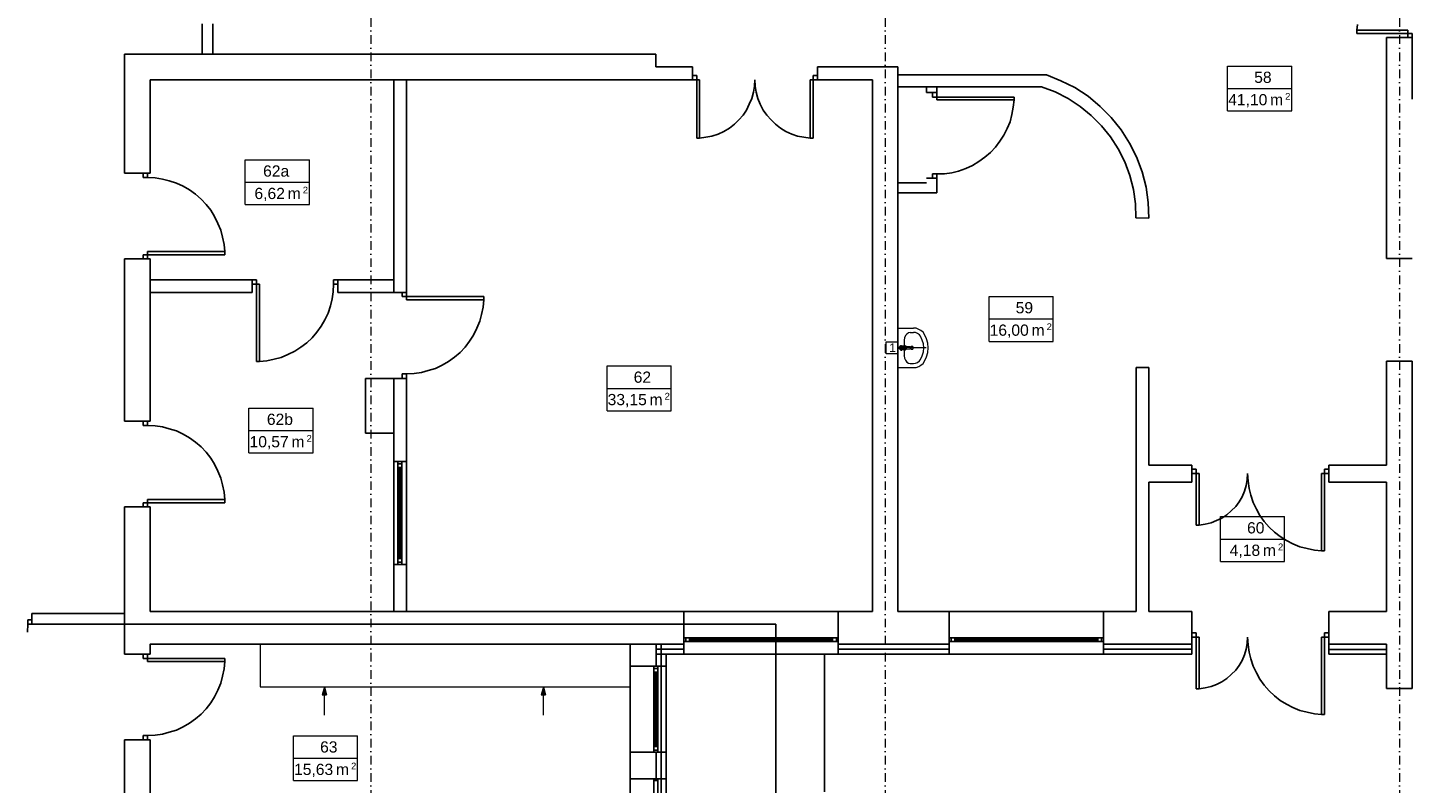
# Model space of a CAD drawing. Header units: millimetres. Extents: x -25785 to 64215, y 1802 to 45092.
# Tile 16 of 53: x 10986 to 27147, y 18926 to 27737. Entities that reach past the tile are written whole.
import ezdxf
from ezdxf.enums import TextEntityAlignment as Align

# ---------------------------------------------------------------- set-up
doc = ezdxf.new("R2010")
doc.units = ezdxf.units.MM
doc.header["$MEASUREMENT"] = 0
doc.linetypes.add('DASHDOTX2', pattern=[2, 1, -0.5, 0, -0.5])
for name, color, linetype, lineweight in [('2D - Rysunki i Obrazki_Nr_pióra__4', 84, 'Continuous', 13), ('GA Opis pomieszczeń', 7, 'Continuous', 15), ('Osie', 6, 'DASHDOTX2', 15), ('went grawita', 150, 'Continuous', 13)]:
    doc.layers.add(name, color=color, linetype=linetype, lineweight=lineweight)
for name, color, linetype in [('Cienka', 8, 'Continuous'), ('Stolarka', 4, 'Continuous'), ('Zabudowy', 8, 'Continuous'), ('Ściany', 2, 'Continuous')]:
    doc.layers.add(name, color=color, linetype=linetype)
doc.styles.add('ARIAL', font='arial.ttf')
doc.styles.add('GENERATED_STYLE_1', font='arial.ttf')
doc.linetypes.add('BATTING', pattern='A,0.0001,-0.1,[134,ltypeshp.shx,S=0.1,R=0,X=-0.1,Y=0],-0.2,[134,ltypeshp.shx,S=0.1,R=180,X=0.1,Y=0],-0.1', length=0.4001)
doc.dimstyles.get("Standard").update_dxf_attribs({"dimtxt": 0.18, "dimasz": 0.18, "dimexe": 0.18, "dimexo": 0.0625, "dimgap": 0.09, "dimtad": 0, "dimtih": 1, "dimtoh": 1, "dimdec": 4, "dimzin": 0, "dimdsep": 46, "dimtxsty": 'Standard', "dimcen": 0.09, "dimadec": 0, "dimazin": 0, "dimtfac": 1, "dimtdec": 4, "dimtofl": 0, "dimtmove": 0, "dimatfit": 3, "dimfxl": 1, "dimtolj": 1, "dimtzin": 0, "dimarcsym": 0})

# ---------------------------------------------------------------- blocks, each defined once
blk = doc.blocks.new('opis_pom')
for p, q in [((-57.5, 20), (-0.2, 20)), ((-57.5, -20), (-57.5, 20)), ((-57.5, -20), (-0.2, -20))]:
    blk.add_line(p, q)
at = {"ltscale": 10}
for p, q in [((-0.2, -20), (-0.2, 20)), ((-57.5, 0), (-0.2, 0))]:
    blk.add_line(p, q, dxfattribs=at)
at = {"ltscale": 20, "style": 'ARIAL'}
for s, height, p in [('m', 10, (-7.9, -5)), ('2', 6, (-1.4, -4))]:
    blk.add_text(s, height=height, dxfattribs=at).set_placement(p, align=Align.TOP_RIGHT)
at = {"ltscale": 10, "width": 0.7}
blk.add_attdef('NUMER_POM', text='', height=10, dxfattribs=at).set_placement((-80.1, 2), align=Align.BOTTOM_RIGHT)
blk.add_attdef('POWIERZCHNIA', text='', height=10, dxfattribs=at).set_placement((-103.4, -5), align=Align.TOP_LEFT)
blk = doc.blocks.new('*D4')
at = {"layer": 'Defpoints', "color": 0}
for p in [(12114, 20782), (19717, 20782), (19715, 5830)]:
    blk.add_point(p, dxfattribs=at)
at = {"layer": 'went grawita', "color": 0, "lineweight": -2}
for p, q in [((12114, 20782), (19717, 20782)), ((19717, 20782), (19717, 13306)), ((19717, 5830), (19717, 13306)), ((19715, 5830), (19717, 5830))]:
    blk.add_line(p, q, dxfattribs=at)
at = {"layer": 'went grawita', "color": 0}
for points in [[(19717, 20782), (19717, 20782), (19717, 20782)], [(19717, 5830), (19717, 5830), (19717, 5830)]]:
    blk.add_solid(points, dxfattribs=at)
at = {"layer": 'went grawita', "color": 0, "insert": (19717, 13306), "char_height": 0.18, "attachment_point": 5}
blk.add_mtext('\\A1;14952.1229', dxfattribs=at)

msp = doc.modelspace()

# ---------------------------------------------------------------- hatches: boundary and pattern name
at = {"layer": 'went grawita', "linetype": 'Continuous'}
for points in [[(21143.69272, 24005.89362), (21236.99397, 24030.89362), (21236.99397, 23980.89362)], [(14449.16114, 20049.40888), (14474.16114, 19956.10763), (14424.16114, 19956.10763)], [(17005.39287, 20049.40888), (17030.39287, 19956.10763), (16980.39287, 19956.10763)]]:
    msp.add_hatch(color=256, dxfattribs=at).paths.add_polyline_path(points)

# ---------------------------------------------------------------- linework, layer by layer
at = {"layer": '2D - Rysunki i Obrazki_Nr_pióra__4', "linetype": 'Continuous', "flags": 128}
for points in [[(21143.69272, 24232.37884), (21325.7258, 24232.37884)], [(21143.69272, 24232.37884), (21143.69272, 23775.18387)], [(21219.86035, 24122.35192), (21215.63582, 24092.71716)], [(21215.63582, 24092.71716), (21215.63582, 23910.62103)], [(21232.59699, 24147.69909), (21219.86035, 24122.35192)], [(21245.27058, 24164.66026), (21232.59699, 24147.69909)], [(21266.45628, 24177.33385), (21245.27058, 24164.66026)], [(21287.64198, 24181.55838), (21266.45628, 24177.33385)], [(21287.64198, 24181.55838), (21325.7258, 24181.55838)], [(21355.36056, 24232.37884), (21325.7258, 24232.37884)], [(21346.84845, 24181.55838), (21325.7258, 24181.55838)], [(21372.25867, 24173.10932), (21346.84845, 24181.55838)], [(21384.99532, 24219.70525), (21355.36056, 24232.37884)], [(21393.44437, 24156.21121), (21372.25867, 24173.10932)], [(21410.34249, 24206.96861), (21384.99532, 24219.70525)], [(21406.11796, 24139.25004), (21393.44437, 24156.21121)], [(21427.30366, 24092.71716), (21406.11796, 24139.25004)], [(21435.75272, 24185.84596), (21410.34249, 24206.96861)], [(21439.97725, 24050.34576), (21427.30366, 24092.71716)], [(21452.71389, 24160.43574), (21435.75272, 24185.84596)], [(21478.12412, 24109.61528), (21452.71389, 24160.43574)], [(21490.79771, 24058.79482), (21478.12412, 24109.61528)], [(21164.81537, 24020.711), (21156.36631, 24012.26194)], [(21156.36631, 24012.26194), (21156.36631, 23995.30077)], [(21156.36631, 23995.30077), (21164.81537, 23986.85171)], [(21164.81537, 24020.711), (21160.59084, 24012.26194)], [(21160.59084, 24012.26194), (21160.59084, 23995.30077)], [(21160.59084, 23995.30077), (21164.81537, 23986.85171)], [(21177.55201, 24029.22311), (21164.81537, 24020.711)], [(21177.55201, 24029.22311), (21164.81537, 24020.711)], [(21164.81537, 23986.85171), (21177.55201, 23978.40265)], [(21164.81537, 23986.85171), (21177.55201, 23978.40265)], [(21186.00106, 24029.22311), (21177.55201, 24029.22311)], [(21190.22559, 24024.93553), (21177.55201, 24029.22311)], [(21186.00106, 23978.40265), (21177.55201, 23978.40265)], [(21177.55201, 23978.40265), (21190.22559, 23978.40265)], [(21224.14793, 24024.93553), (21186.00106, 24029.22311)], [(21224.14793, 23982.62718), (21186.00106, 23978.40265)], [(21207.18676, 23991.07624), (21207.18676, 24016.48647)], [(21207.18676, 24016.48647), (21224.14793, 24016.48647)], [(21207.18676, 23991.07624), (21207.18676, 24016.48647)], [(21224.14793, 23991.07624), (21207.18676, 23991.07624)], [(21236.82152, 24020.711), (21224.14793, 24024.93553)], [(21236.82152, 24020.711), (21224.14793, 24024.93553)], [(21232.59699, 24012.26194), (21224.14793, 24016.48647)], [(21224.14793, 23991.07624), (21232.59699, 23995.30077)], [(21224.14793, 23982.62718), (21236.82152, 23986.85171)], [(21224.14793, 23982.62718), (21236.82152, 23986.85171)], [(21287.64198, 24016.48647), (21232.59699, 24020.711)], [(21236.82152, 24003.81288), (21232.59699, 24012.26194)], [(21232.59699, 23995.30077), (21236.82152, 24003.81288)], [(21232.59699, 23986.85171), (21287.64198, 23991.07624)], [(21241.04605, 24008.03741), (21236.82152, 24020.711)], [(21241.04605, 24008.03741), (21236.82152, 24020.711)], [(21236.82152, 23986.85171), (21241.04605, 23999.58835)], [(21236.82152, 23986.85171), (21241.04605, 23999.58835)], [(21241.04605, 23999.58835), (21241.04605, 24008.03741)], [(21241.04605, 23999.58835), (21241.04605, 24008.03741)], [(21291.86651, 24012.26194), (21287.64198, 24016.48647)], [(21291.86651, 24012.26194), (21287.64198, 24003.81288)], [(21287.64198, 24003.81288), (21291.86651, 23995.30077)], [(21287.64198, 23991.07624), (21291.86651, 23995.30077)], [(21296.09104, 24020.711), (21291.86651, 24012.26194)], [(21296.09104, 24003.81288), (21291.86651, 24012.26194)], [(21291.86651, 23995.30077), (21296.09104, 24003.81288)], [(21291.86651, 23995.30077), (21296.09104, 23986.85171)], [(21308.76463, 24020.711), (21296.09104, 24020.711)], [(21296.09104, 23986.85171), (21308.76463, 23986.85171)], [(21317.27674, 24020.711), (21308.76463, 24020.711)], [(21308.76463, 23986.85171), (21317.27674, 23986.85171)], [(21321.50127, 24012.26194), (21317.27674, 24020.711)], [(21317.27674, 23986.85171), (21321.50127, 23995.30077)], [(21325.7258, 24003.81288), (21321.50127, 24012.26194)], [(21321.50127, 23995.30077), (21325.7258, 24003.81288)], [(21427.30366, 23910.62103), (21439.97725, 23957.21695)], [(21444.26483, 24003.81288), (21439.97725, 24050.34576)], [(21439.97725, 23957.21695), (21444.26483, 24003.81288)], [(21478.12412, 23897.94744), (21490.79771, 23948.7679)], [(21495.02224, 24003.81288), (21490.79771, 24058.79482)], [(21490.79771, 23948.7679), (21495.02224, 24003.81288)], [(21143.69272, 23775.18387), (21325.7258, 23775.18387)], [(21215.63582, 23910.62103), (21211.41129, 23906.3965)], [(21215.63582, 23910.62103), (21219.86035, 23885.27385)], [(21219.86035, 23885.27385), (21232.59699, 23859.86362)], [(21232.59699, 23859.86362), (21245.27058, 23838.67792)], [(21245.27058, 23838.67792), (21266.45628, 23826.00433)], [(21266.45628, 23826.00433), (21287.64198, 23821.7798)], [(21287.64198, 23821.7798), (21325.7258, 23821.7798)], [(21325.7258, 23821.7798), (21346.84845, 23826.00433)], [(21325.7258, 23775.18387), (21355.36056, 23775.18387)], [(21346.84845, 23826.00433), (21372.25867, 23834.45339)], [(21355.36056, 23775.18387), (21384.99532, 23787.92051)], [(21372.25867, 23834.45339), (21393.44437, 23851.41456)], [(21384.99532, 23787.92051), (21410.34249, 23800.5941)], [(21393.44437, 23851.41456), (21406.11796, 23868.31268)], [(21406.11796, 23868.31268), (21427.30366, 23910.62103)], [(21410.34249, 23800.5941), (21435.75272, 23821.7798)], [(21435.75272, 23821.7798), (21452.71389, 23847.12698)], [(21452.71389, 23847.12698), (21478.12412, 23897.94744)]]:
    msp.add_lwpolyline(points, dxfattribs=at)
at = {"layer": 'Cienka', "linetype": 'BATTING', "ltscale": 150}
for p, q in [((18379.30569, 5830.07652), (18379.30569, 20549.40888)), ((18645.98699, 20490.13936), (18320.0677, 20490.13936)), ((21740.61242, 20490.13936), (20445.19515, 20490.13936)), ((24572.68649, 20490.13936), (23543.98206, 20490.13936)), ((26845.98774, 20488.0271), (26172.9004, 20488.0271))]:
    msp.add_line(p, q, dxfattribs=at)
at = {"layer": 'Cienka'}
for p, q in [((24572.68649, 20549.40888), (24572.68649, 20430.86984)), ((18438.54368, 20430.86984), (18320.0677, 20430.86984))]:
    msp.add_line(p, q, dxfattribs=at)
at = {"layer": 'Cienka', "linetype": 'Continuous', "flags": 128}
for points in [[(18438.54368, 20430.86984), (18645.98699, 20430.86984)], [(18438.54368, 20291.14511), (18438.54368, 20430.86984)], [(20284.28472, 18826.43141), (20284.28472, 20430.86984)], [(20445.19515, 20430.86984), (21740.61242, 20430.86984)], [(23543.98206, 20430.86984), (24572.68649, 20430.86984)], [(26172.9004, 20430.86984), (26845.98774, 20430.86984)], [(18438.54368, 18978.82973), (18438.54368, 19287.8509)]]:
    msp.add_lwpolyline(points, dxfattribs=at)
at = {"layer": 'Osie', "ltscale": 100}
for p, q in [((14990.29116, 41255.70129), (14990.29116, 5830.07652)), ((20995.51893, 41255.70129), (20995.51893, 15638.42236)), ((26996.24227, 41255.70129), (26996.24227, 15638.42236))]:
    msp.add_line(p, q, dxfattribs=at)
at = {"layer": 'Stolarka'}
for p, q in [((15407.34513, 22678.01001), (15257.34513, 22678.01001)), ((15407.34513, 21478.01001), (15257.34513, 21478.01001))]:
    msp.add_line(p, q, dxfattribs=at)
at = {"layer": 'Stolarka', "linetype": 'Continuous', "flags": 128}
for points in [[(26507.34757, 27775.70646), (26498.90046, 27707.98642)], [(26498.90046, 27669.85512), (26498.90046, 27707.98642)], [(26498.90046, 27707.98642), (27095.78175, 27707.98642)], [(27095.78175, 27669.85512), (26498.90046, 27669.85512)], [(27095.78175, 27707.98642), (27095.78175, 27669.85512)], [(27095.78175, 27623.32444), (27095.78175, 27669.85512)], [(27095.78175, 27669.85512), (27146.55985, 27669.85512)], [(27146.55985, 27669.85512), (27146.55985, 27623.32444)], [(18794.16079, 27178.83047), (18743.34033, 27178.83047)], [(18794.16079, 27128.01001), (18794.16079, 27178.83047)], [(20153.0721, 27128.01001), (20153.0721, 27178.83047)], [(20153.0721, 27178.83047), (20203.89256, 27178.83047)], [(18743.34033, 27128.01001), (18794.16079, 27128.01001)], [(18794.16079, 27128.01001), (18794.16079, 26450.6351)], [(18828.02007, 27128.01001), (18794.16079, 27128.01001)], [(18828.02007, 26450.6351), (18828.02007, 27128.01001)], [(19458.79906, 26984.06075), (19467.24812, 27056.00386)], [(19467.24812, 27056.00386), (19471.47265, 27128.01001)], [(19471.47265, 27128.01001), (19475.76023, 27056.00386)], [(19475.76023, 27056.00386), (19488.43382, 26984.06075)], [(20119.21281, 26450.6351), (20119.21281, 27128.01001)], [(20119.21281, 27128.01001), (20153.0721, 27128.01001)], [(20203.89256, 27128.01001), (20153.0721, 27128.01001)], [(20153.0721, 27128.01001), (20153.0721, 26450.6351)], [(19374.11932, 26776.61744), (19407.9786, 26844.33602)], [(19407.9786, 26844.33602), (19437.61336, 26912.05459)], [(19437.61336, 26912.05459), (19458.79906, 26984.06075)], [(19488.43382, 26984.06075), (19509.61952, 26912.05459)], [(19509.61952, 26912.05459), (19535.02975, 26844.33602)], [(19535.02975, 26844.33602), (19568.88904, 26776.61744)], [(21545.8427, 26929.01576), (21545.8427, 26979.83622)], [(21596.66316, 26929.01576), (21545.8427, 26929.01576)], [(21596.66316, 26979.83622), (21596.66316, 26929.01576)], [(21596.66316, 26929.01576), (22498.3795, 26929.01576)], [(21596.66316, 26895.15648), (21596.66316, 26929.01576)], [(22498.3795, 26895.15648), (21596.66316, 26895.15648)], [(22489.86739, 26810.47673), (22498.3795, 26895.15648)], [(22498.3795, 26929.01576), (22498.3795, 26895.15648)], [(19285.27809, 26662.30294), (19336.0355, 26717.34792)], [(19336.0355, 26717.34792), (19374.11932, 26776.61744)], [(19568.88904, 26776.61744), (19611.19738, 26717.34792)], [(19611.19738, 26717.34792), (19662.01784, 26662.30294)], [(22451.78357, 26641.18029), (22472.90622, 26725.86004)], [(22472.90622, 26725.86004), (22489.86739, 26810.47673)], [(19043.9755, 26497.23103), (19111.69407, 26526.86578)], [(19111.69407, 26526.86578), (19175.18812, 26564.9496)], [(19175.18812, 26564.9496), (19234.45763, 26611.54553)], [(19234.45763, 26611.54553), (19285.27809, 26662.30294)], [(19662.01784, 26662.30294), (19712.77525, 26611.54553)], [(19712.77525, 26611.54553), (19772.10782, 26564.9496)], [(19772.10782, 26564.9496), (19835.60186, 26526.86578)], [(19835.60186, 26526.86578), (19903.32044, 26497.23103)], [(22379.77741, 26484.55744), (22417.92428, 26560.72507)], [(22417.92428, 26560.72507), (22451.78357, 26641.18029)], [(18794.16079, 26450.6351), (18828.02007, 26450.6351)], [(18828.02007, 26450.6351), (18900.02623, 26459.08416)], [(18900.02623, 26459.08416), (18971.96934, 26471.8208)], [(18971.96934, 26471.8208), (19043.9755, 26497.23103)], [(19903.32044, 26497.23103), (19971.03902, 26471.8208)], [(19971.03902, 26471.8208), (20043.04517, 26459.08416)], [(20043.04517, 26459.08416), (20119.21281, 26450.6351)], [(20153.0721, 26450.6351), (20119.21281, 26450.6351)], [(22223.15456, 26281.33866), (22282.42408, 26344.8327)], [(22282.42408, 26344.8327), (22333.24454, 26412.55128)], [(22333.24454, 26412.55128), (22379.77741, 26484.55744)], [(22087.71741, 26175.47321), (22155.43599, 26226.29367)], [(22155.43599, 26226.29367), (22223.15456, 26281.33866)], [(12334.09868, 25989.2156), (12334.09868, 26040.03606)], [(12384.91914, 26040.03606), (12384.91914, 25989.2156)], [(21596.66316, 26031.587), (21545.8427, 26031.587)], [(21545.8427, 26031.587), (21545.8427, 25980.76654)], [(21596.66316, 25980.76654), (21596.66316, 26031.587)], [(21596.66316, 26031.587), (21685.56743, 26031.587)], [(21685.56743, 26031.587), (21770.24718, 26044.26059)], [(21770.24718, 26044.26059), (21850.63934, 26065.44629)], [(21850.63934, 26065.44629), (21935.31909, 26095.08105)], [(21935.31909, 26095.08105), (22011.48672, 26128.94034)], [(22011.48672, 26128.94034), (22087.71741, 26175.47321)], [(12384.91914, 25989.2156), (12334.09868, 25989.2156)], [(12473.82342, 25984.99107), (12384.91914, 25989.2156)], [(12558.50316, 25972.25443), (12473.82342, 25984.99107)], [(12638.89533, 25951.13178), (12558.50316, 25972.25443)], [(12723.57507, 25925.72155), (12638.89533, 25951.13178)], [(12799.80576, 25887.63774), (12723.57507, 25925.72155)], [(12875.9734, 25845.26634), (12799.80576, 25887.63774)], [(12943.69197, 25794.50893), (12875.9734, 25845.26634)], [(13011.4736, 25739.46394), (12943.69197, 25794.50893)], [(13070.74312, 25675.9699), (13011.4736, 25739.46394)], [(13121.50052, 25608.25132), (13070.74312, 25675.9699)], [(13168.09645, 25536.24516), (13121.50052, 25608.25132)], [(13206.18027, 25455.78995), (13168.09645, 25536.24516)], [(13240.03956, 25375.39778), (13206.18027, 25455.78995)], [(13261.22526, 25294.94257), (13240.03956, 25375.39778)], [(13278.12338, 25210.32587), (13261.22526, 25294.94257)], [(12384.91914, 25087.49926), (12334.09868, 25087.49926)], [(12334.09868, 25087.49926), (12334.09868, 25040.96638)], [(13286.63549, 25125.64613), (12384.91914, 25125.64613)], [(12384.91914, 25125.64613), (12384.91914, 25087.49926)], [(12384.91914, 25040.96638), (12384.91914, 25087.49926)], [(12384.91914, 25087.49926), (13286.63549, 25087.49926)], [(13286.63549, 25125.64613), (13278.12338, 25210.32587)], [(13286.63549, 25087.49926), (13286.63549, 25125.64613)], [(13654.80833, 24798.01001), (13608.27545, 24798.01001)], [(13608.27545, 24747.18956), (13654.80833, 24747.18956)], [(13654.80833, 24747.18956), (13654.80833, 24798.01001)], [(13654.80833, 24747.18956), (13654.80833, 23845.47321)], [(13692.9552, 24747.18956), (13654.80833, 24747.18956)], [(13692.9552, 23845.47321), (13692.9552, 24747.18956)], [(14552.30014, 24658.28528), (14556.52467, 24747.18956)], [(14556.52467, 24747.18956), (14556.52467, 24798.01001)], [(14556.52467, 24798.01001), (14607.34513, 24798.01001)], [(14607.34513, 24747.18956), (14556.52467, 24747.18956)], [(14518.44086, 24493.21337), (14539.5635, 24573.60553)], [(14539.5635, 24573.60553), (14552.30014, 24658.28528)], [(15356.52467, 24601.47714), (15356.52467, 24648.01001)], [(15407.34513, 24601.47714), (15356.52467, 24601.47714)], [(15407.34513, 24648.01001), (15407.34513, 24601.47714)], [(15407.34513, 24601.47714), (16309.06148, 24601.47714)], [(15407.34513, 24563.33027), (15407.34513, 24601.47714)], [(16309.06148, 24601.47714), (16309.06148, 24563.33027)], [(14454.94681, 24332.30294), (14493.03063, 24408.53362)], [(14493.03063, 24408.53362), (14518.44086, 24493.21337)], [(16309.06148, 24563.33027), (15407.34513, 24563.33027)], [(16300.54937, 24478.65052), (16283.65125, 24394.03383)], [(16309.06148, 24563.33027), (16300.54937, 24478.65052)], [(14361.81801, 24188.41673), (14412.57541, 24256.1353)], [(14412.57541, 24256.1353), (14454.94681, 24332.30294)], [(16262.46555, 24313.57861), (16228.60626, 24233.18645)], [(16283.65125, 24394.03383), (16262.46555, 24313.57861)], [(14243.27897, 24061.36558), (14306.77302, 24120.6351)], [(14306.77302, 24120.6351), (14361.81801, 24188.41673)], [(16143.92651, 24080.72507), (16093.16911, 24013.0065)], [(16190.52244, 24152.73123), (16143.92651, 24080.72507)], [(16228.60626, 24233.18645), (16190.52244, 24152.73123)], [(13942.70686, 23892.06914), (14023.09902, 23925.92843)], [(14023.09902, 23925.92843), (14103.55424, 23964.01225)], [(14103.55424, 23964.01225), (14175.5604, 24010.60817)], [(14175.5604, 24010.60817), (14243.27897, 24061.36558)], [(16033.89959, 23949.51245), (15966.11796, 23894.46746)], [(16093.16911, 24013.0065), (16033.89959, 23949.51245)], [(13654.80833, 23845.47321), (13692.9552, 23845.47321)], [(13692.9552, 23845.47321), (13777.63495, 23853.98532)], [(13777.63495, 23853.98532), (13862.25164, 23870.88344)], [(13862.25164, 23870.88344), (13942.70686, 23892.06914)], [(15746.00106, 23763.25484), (15661.32132, 23737.84461)], [(15822.23175, 23801.33866), (15746.00106, 23763.25484)], [(15898.39939, 23843.71006), (15822.23175, 23801.33866)], [(15966.11796, 23894.46746), (15898.39939, 23843.71006)], [(15407.34513, 23699.76079), (15356.52467, 23699.76079)], [(15356.52467, 23699.76079), (15356.52467, 23648.94034)], [(15496.24941, 23703.98532), (15407.34513, 23699.76079)], [(15407.34513, 23648.94034), (15407.34513, 23699.76079)], [(15580.92915, 23716.72196), (15496.24941, 23703.98532)], [(15661.32132, 23737.84461), (15580.92915, 23716.72196)], [(12334.09868, 23099.2156), (12334.09868, 23150.03606)], [(12384.91914, 23150.03606), (12384.91914, 23099.2156)], [(12384.91914, 23099.2156), (12334.09868, 23099.2156)], [(12473.82342, 23094.99107), (12384.91914, 23099.2156)], [(12558.50316, 23082.25443), (12473.82342, 23094.99107)], [(12638.89533, 23061.13178), (12558.50316, 23082.25443)], [(12723.57507, 23035.72155), (12638.89533, 23061.13178)], [(12799.80576, 22997.63774), (12723.57507, 23035.72155)], [(12875.9734, 22955.26634), (12799.80576, 22997.63774)], [(12943.69197, 22904.50893), (12875.9734, 22955.26634)], [(13011.4736, 22849.46394), (12943.69197, 22904.50893)], [(13070.74312, 22785.9699), (13011.4736, 22849.46394)], [(13121.50052, 22718.25132), (13070.74312, 22785.9699)], [(13168.09645, 22646.24516), (13121.50052, 22718.25132)], [(13206.18027, 22565.78995), (13168.09645, 22646.24516)], [(15306.9349, 21478.01001), (15306.9349, 22678.01001)], [(15353.46778, 22652.59979), (15306.9349, 22652.59979)], [(15353.46778, 21478.01001), (15353.46778, 22678.01001)], [(13240.03956, 22485.39778), (13206.18027, 22565.78995)], [(13261.22526, 22404.94257), (13240.03956, 22485.39778)], [(15353.46778, 22610.29144), (15306.9349, 22610.29144)], [(15323.83302, 21545.72859), (15323.83302, 22610.29144)], [(15336.56966, 21545.72859), (15336.56966, 22610.29144)], [(24623.4439, 22589.85658), (24572.68649, 22589.85658)], [(24572.68649, 22539.03613), (24623.4439, 22539.03613)], [(24623.4439, 22539.03613), (24623.4439, 22589.85658)], [(24623.4439, 22539.03613), (24623.4439, 21937.8919)], [(24657.36624, 22539.03613), (24623.4439, 22539.03613)], [(24657.36624, 21937.8919), (24657.36624, 22539.03613)], [(25207.69001, 22399.37444), (25220.3636, 22467.09302)], [(25220.3636, 22467.09302), (25224.58813, 22539.03613)], [(25224.58813, 22539.03613), (25228.87571, 22450.1949)], [(26088.22066, 21637.38283), (26088.22066, 22539.03613)], [(26088.22066, 22539.03613), (26122.07994, 22539.03613)], [(26122.07994, 22539.03613), (26122.07994, 22589.85658)], [(26122.07994, 22589.85658), (26172.9004, 22589.85658)], [(26172.9004, 22539.03613), (26122.07994, 22539.03613)], [(26122.07994, 22539.03613), (26122.07994, 21637.38283)], [(13278.12338, 22320.32587), (13261.22526, 22404.94257)], [(13286.63549, 22235.64613), (13278.12338, 22320.32587)], [(25161.09408, 22268.09877), (25186.50431, 22331.65587)], [(25186.50431, 22331.65587), (25207.69001, 22399.37444)], [(25228.87571, 22450.1949), (25241.5493, 22365.51516)], [(25241.5493, 22365.51516), (25262.735, 22285.05994)], [(12384.91914, 22197.49926), (12334.09868, 22197.49926)], [(12334.09868, 22197.49926), (12334.09868, 22150.96638)], [(13286.63549, 22235.64613), (12384.91914, 22235.64613)], [(12384.91914, 22235.64613), (12384.91914, 22197.49926)], [(12384.91914, 22150.96638), (12384.91914, 22197.49926)], [(12384.91914, 22197.49926), (13286.63549, 22197.49926)], [(13286.63549, 22197.49926), (13286.63549, 22235.64613)], [(25034.10599, 22103.02686), (25084.92645, 22153.84732)], [(25084.92645, 22153.84732), (25127.23479, 22208.89231)], [(25127.23479, 22208.89231), (25161.09408, 22268.09877)], [(25262.735, 22285.05994), (25288.08218, 22200.38019)], [(25288.08218, 22200.38019), (25326.22905, 22124.21256)], [(24797.02792, 21963.36518), (24860.52197, 21988.71235)], [(24860.52197, 21988.71235), (24924.01601, 22018.34711)], [(24924.01601, 22018.34711), (24983.28553, 22056.43093)], [(24983.28553, 22056.43093), (25034.10599, 22103.02686)], [(25326.22905, 22124.21256), (25368.53739, 22047.98187)], [(25368.53739, 22047.98187), (25419.35785, 21980.2633)], [(25419.35785, 21980.2633), (25474.33979, 21912.54472)], [(24623.4439, 21937.8919), (24657.36624, 21937.8919)], [(24657.36624, 21937.8919), (24729.30935, 21946.40401)], [(24729.30935, 21946.40401), (24797.02792, 21963.36518)], [(25474.33979, 21912.54472), (25537.89689, 21853.2752)], [(25537.89689, 21853.2752), (25605.61546, 21802.45474)], [(25605.61546, 21802.45474), (25677.55857, 21755.92187)], [(25677.55857, 21755.92187), (25753.78925, 21717.775)], [(25753.78925, 21717.775), (25834.18142, 21683.91571)], [(25834.18142, 21683.91571), (25918.86116, 21662.73001)], [(25918.86116, 21662.73001), (26003.54091, 21645.83189)], [(15353.46778, 21545.72859), (15306.9349, 21545.72859)], [(15353.46778, 21503.42024), (15306.9349, 21503.42024)], [(26003.54091, 21645.83189), (26088.22066, 21637.38283)], [(26122.07994, 21637.38283), (26088.22066, 21637.38283)], [(18645.98699, 20430.86984), (18645.98699, 20930.37316)], [(20445.19515, 20930.37316), (18645.98699, 20930.37316)], [(18645.98699, 20549.40888), (18645.98699, 20930.37316)], [(20445.19515, 20430.86984), (20445.19515, 20930.37316)], [(20445.19515, 20930.37316), (20445.19515, 20549.40888)], [(21740.61242, 20430.86984), (21740.61242, 20930.37316)], [(23543.98206, 20930.37316), (21740.61242, 20930.37316)], [(21740.61242, 20549.40888), (21740.61242, 20930.37316)], [(23543.98206, 20430.86984), (23543.98206, 20930.37316)], [(23543.98206, 20930.37316), (23543.98206, 20549.40888)], [(10983.69948, 20689.13361), (10987.92401, 20782.19937)], [(10987.92401, 20782.19937), (10987.92401, 20833.01982)], [(10987.92401, 20833.01982), (11034.45689, 20833.01982)], [(11034.45689, 20782.19937), (10987.92401, 20782.19937)], [(20445.19515, 20621.35198), (18645.98699, 20621.35198)], [(20445.19515, 20579.04364), (18645.98699, 20579.04364)], [(18667.17269, 20579.04364), (18667.17269, 20621.35198)], [(18709.48104, 20579.04364), (18709.48104, 20621.35198)], [(20377.41352, 20608.6784), (18709.48104, 20608.6784)], [(20377.41352, 20595.94176), (18709.48104, 20595.94176)], [(20377.41352, 20579.04364), (20377.41352, 20621.35198)], [(20424.00945, 20579.04364), (20424.00945, 20621.35198)], [(23543.98206, 20621.35198), (21740.61242, 20621.35198)], [(23543.98206, 20579.04364), (21740.61242, 20579.04364)], [(21765.9596, 20579.04364), (21765.9596, 20621.35198)], [(21808.33099, 20579.04364), (21808.33099, 20621.35198)], [(23476.26348, 20608.6784), (21808.33099, 20608.6784)], [(23476.26348, 20595.94176), (21808.33099, 20595.94176)], [(23476.26348, 20579.04364), (23476.26348, 20621.35198)], [(23518.57183, 20579.04364), (23518.57183, 20621.35198)], [(23552.43111, 20549.40888), (23543.98206, 20557.85794)], [(24623.4439, 20680.6215), (24572.68649, 20680.6215)], [(24572.68649, 20629.80104), (24623.4439, 20629.80104)], [(24623.4439, 20629.80104), (24623.4439, 20680.6215)], [(24623.4439, 20629.80104), (24623.4439, 20028.71987)], [(24657.36624, 20629.80104), (24623.4439, 20629.80104)], [(24657.36624, 20028.71987), (24657.36624, 20629.80104)], [(25207.69001, 20490.13936), (25220.3636, 20557.85794)], [(25220.3636, 20557.85794), (25224.58813, 20629.80104)], [(25224.58813, 20629.80104), (25228.87571, 20540.95982)], [(25228.87571, 20540.95982), (25241.5493, 20456.28007)], [(26088.22066, 19728.14775), (26088.22066, 20629.80104)], [(26088.22066, 20629.80104), (26122.07994, 20629.80104)], [(26122.07994, 20629.80104), (26122.07994, 20680.6215)], [(26122.07994, 20680.6215), (26172.9004, 20680.6215)], [(26172.9004, 20629.80104), (26122.07994, 20629.80104)], [(26122.07994, 20629.80104), (26122.07994, 19728.14775)], [(12334.09868, 20380.04939), (12334.09868, 20430.86984)], [(12384.91914, 20380.04939), (12334.09868, 20380.04939)], [(12384.91914, 20430.86984), (12384.91914, 20380.04939)], [(12384.91914, 20380.04939), (13286.63549, 20380.04939)], [(12384.91914, 20346.1901), (12384.91914, 20380.04939)], [(13286.63549, 20380.04939), (13286.63549, 20346.1901)], [(18645.98699, 20430.86984), (20445.19515, 20430.86984)], [(21740.61242, 20430.86984), (23543.98206, 20430.86984)], [(25161.09408, 20358.86369), (25186.50431, 20422.35773)], [(25186.50431, 20422.35773), (25207.69001, 20490.13936)], [(25241.5493, 20456.28007), (25262.735, 20375.82486)], [(25262.735, 20375.82486), (25288.08218, 20291.14511)], [(13286.63549, 20346.1901), (12384.91914, 20346.1901)], [(13261.22526, 20176.83061), (13278.12338, 20261.51035)], [(13278.12338, 20261.51035), (13286.63549, 20346.1901)], [(18438.54368, 20291.14511), (18019.49559, 20291.14511)], [(18019.49559, 20291.14511), (18019.49559, 19287.8509)], [(18294.65747, 19287.8509), (18294.65747, 20291.14511)], [(18341.19035, 20265.73488), (18294.65747, 20265.73488)], [(18341.19035, 20223.42653), (18294.65747, 20223.42653)], [(18311.55559, 19355.56948), (18311.55559, 20223.42653)], [(18324.29223, 19355.56948), (18324.29223, 20223.42653)], [(18341.19035, 19287.8509), (18341.19035, 20291.14511)], [(18438.54368, 19287.8509), (18438.54368, 20291.14511)], [(25034.10599, 20193.79178), (25084.92645, 20244.61223)], [(25084.92645, 20244.61223), (25127.23479, 20299.65722)], [(25127.23479, 20299.65722), (25161.09408, 20358.86369)], [(25288.08218, 20291.14511), (25326.22905, 20214.97748)], [(25326.22905, 20214.97748), (25368.53739, 20138.74679)], [(13206.18027, 20011.7587), (13240.03956, 20092.21391)], [(13240.03956, 20092.21391), (13261.22526, 20176.83061)], [(24729.30935, 20037.16892), (24797.02792, 20054.06704)], [(24797.02792, 20054.06704), (24860.52197, 20079.47727)], [(24860.52197, 20079.47727), (24924.01601, 20109.11203)], [(24924.01601, 20109.11203), (24983.28553, 20147.19585)], [(24983.28553, 20147.19585), (25034.10599, 20193.79178)], [(25368.53739, 20138.74679), (25419.35785, 20071.02821)], [(25419.35785, 20071.02821), (25474.33979, 20003.30964)], [(13121.50052, 19863.5849), (13168.09645, 19935.52801)], [(13168.09645, 19935.52801), (13206.18027, 20011.7587)], [(24623.4439, 20028.71987), (24657.36624, 20028.71987)], [(24657.36624, 20028.71987), (24729.30935, 20037.16892)], [(25474.33979, 20003.30964), (25537.89689, 19944.04012)], [(25537.89689, 19944.04012), (25605.61546, 19893.21966)], [(25605.61546, 19893.21966), (25677.55857, 19846.68679)], [(12943.69197, 19677.32729), (13011.4736, 19732.37228)], [(13011.4736, 19732.37228), (13070.74312, 19795.86633)], [(13070.74312, 19795.86633), (13121.50052, 19863.5849)], [(25677.55857, 19846.68679), (25753.78925, 19808.53991)], [(25753.78925, 19808.53991), (25834.18142, 19774.68063)], [(25834.18142, 19774.68063), (25918.86116, 19753.55798)], [(25918.86116, 19753.55798), (26003.54091, 19736.59681)], [(26003.54091, 19736.59681), (26088.22066, 19728.14775)], [(26122.07994, 19728.14775), (26088.22066, 19728.14775)], [(12723.57507, 19546.11467), (12799.80576, 19584.19849)], [(12799.80576, 19584.19849), (12875.9734, 19626.50683)], [(12875.9734, 19626.50683), (12943.69197, 19677.32729)], [(12384.91914, 19482.62062), (12334.09868, 19482.62062)], [(12334.09868, 19482.62062), (12334.09868, 19431.80017)], [(12384.91914, 19482.62062), (12473.82342, 19486.84515)], [(12384.91914, 19431.80017), (12384.91914, 19482.62062)], [(12473.82342, 19486.84515), (12558.50316, 19499.51874)], [(12558.50316, 19499.51874), (12638.89533, 19520.70444)], [(12638.89533, 19520.70444), (12723.57507, 19546.11467)], [(18438.54368, 19287.8509), (18019.49559, 19287.8509)], [(18341.19035, 19355.56948), (18294.65747, 19355.56948)], [(18341.19035, 19313.26113), (18294.65747, 19313.26113)], [(18438.54368, 18978.82973), (18019.49559, 18978.82973)], [(18019.49559, 18978.82973), (18019.49559, 17979.76005)], [(18294.65747, 17979.76005), (18294.65747, 18978.82973)], [(18341.19035, 18957.64403), (18294.65747, 18957.64403)], [(18341.19035, 17979.76005), (18341.19035, 18978.82973)], [(18438.54368, 17979.76005), (18438.54368, 18978.82973)]]:
    msp.add_lwpolyline(points, dxfattribs=at)
at = {"layer": 'went grawita', "linetype": 'Continuous'}
for p, q in [((21003.69272, 23935.89362), (21003.69272, 24075.89362)), ((21003.69272, 24075.89362), (21143.69272, 24075.89362)), ((21143.69272, 23935.89362), (21003.69272, 23935.89362)), ((21143.69272, 24075.89362), (21143.69272, 23935.89362)), ((21143.69272, 24005.89362), (21236.99397, 24030.89362)), ((21143.69272, 24005.89362), (21236.99397, 23980.89362)), ((21236.99397, 23980.89362), (21236.99397, 24030.89362)), ((21471.38483, 24005.89362), (21236.99397, 24005.89362)), ((14449.16114, 20049.40888), (14424.16114, 19956.10763)), ((14449.16114, 20049.40888), (14474.16114, 19956.10763)), ((17005.39287, 20049.40888), (16980.39287, 19956.10763)), ((17005.39287, 20049.40888), (17030.39287, 19956.10763)), ((14424.16114, 19956.10763), (14474.16114, 19956.10763)), ((14449.16114, 19721.71677), (14449.16114, 19956.10763)), ((16980.39287, 19956.10763), (17030.39287, 19956.10763)), ((17005.39287, 19721.71677), (17005.39287, 19956.10763))]:
    msp.add_line(p, q, dxfattribs=at)
at = {"layer": 'went grawita'}
for p, q in [((13698.46606, 20549.40888), (13698.46606, 20049.40888)), ((13698.46606, 20049.40888), (18019.49559, 20049.40888))]:
    msp.add_line(p, q, dxfattribs=at)
at = {"layer": 'Zabudowy'}
for p, q in [((15257.34513, 23648.01001), (14927.34513, 23648.01001)), ((14927.34513, 23648.01001), (14927.34513, 23008.01001)), ((14927.34513, 23008.01001), (15257.34513, 23008.01001))]:
    msp.add_line(p, q, dxfattribs=at)
at = {"layer": 'Ściany', "linetype": 'Continuous'}
for p, q in [((13607.34513, 24798.01001), (13607.34513, 24648.01001)), ((14607.34513, 24798.01001), (14607.34513, 24648.01001)), ((15257.34513, 24648.01001), (15407.34513, 24648.01001)), ((15257.34513, 23648.01001), (15407.34513, 23648.01001)), ((26845.98774, 20549.40888), (26845.98774, 20029.40888)), ((27146.55985, 20029.40888), (27146.55985, 20430.86984)), ((26845.98774, 20029.40888), (27146.55985, 20029.40888))]:
    msp.add_line(p, q, dxfattribs=at)
at = {"layer": 'Ściany', "linetype": 'Continuous', "flags": 128}
for points in [[(13024.14719, 27784.13618), (13024.14719, 27428.51908)], [(13146.91075, 27428.51908), (13146.91075, 27784.13618)], [(26845.98774, 27623.32444), (27146.55985, 27623.32444)], [(26845.98774, 27623.32444), (26845.98774, 26903.60553)], [(27146.55985, 26903.60553), (27146.55985, 27623.32444)], [(18315.84317, 27428.51908), (12113.98179, 27428.51908)], [(12113.98179, 27428.51908), (12113.98179, 26040.03606)], [(18315.84317, 27280.40834), (18315.84317, 27428.51908)], [(18743.34033, 27280.40834), (18315.84317, 27280.40834)], [(18743.34033, 27128.01001), (18743.34033, 27280.40834)], [(20203.89256, 27128.01001), (20203.89256, 27280.40834)], [(21143.69272, 27280.40834), (20203.89256, 27280.40834)], [(21143.69272, 20930.37316), (21143.69272, 27280.40834)], [(22875.11925, 27187.27953), (21143.69272, 27187.27953)], [(23044.41569, 27119.4979), (22875.11925, 27187.27953)], [(12414.5539, 27128.01001), (18315.84317, 27128.01001)], [(12414.5539, 26040.03606), (12414.5539, 27128.01001)], [(15257.34513, 27128.01001), (15257.34513, 24648.01001)], [(15407.34513, 27128.01001), (15407.34513, 24648.01001)], [(18315.84317, 27128.01001), (18743.34033, 27128.01001)], [(20203.89256, 27128.01001), (20847.34513, 27128.01001)], [(20847.34513, 27128.01001), (20847.34513, 20930.37316)], [(21143.69272, 27047.5548), (22820.07426, 27047.5548)], [(21596.66316, 27047.5548), (21478.12412, 27047.5548)], [(21478.12412, 27047.5548), (21478.12412, 26979.83622)], [(21596.66316, 26979.83622), (21596.66316, 27047.5548)], [(22820.07426, 27047.5548), (22976.69711, 26988.28528)], [(23209.55065, 27039.10574), (23044.41569, 27119.4979)], [(23361.94897, 26937.52788), (23209.55065, 27039.10574)], [(21478.12412, 26979.83622), (21596.66316, 26979.83622)], [(22976.69711, 26988.28528), (23129.09544, 26912.05459)], [(23129.09544, 26912.05459), (23268.82017, 26818.92579)], [(23501.67371, 26818.92579), (23361.94897, 26937.52788)], [(26845.98774, 26903.60553), (26845.98774, 25904.53586)], [(23268.82017, 26818.92579), (23400.03279, 26713.1234)], [(23400.03279, 26713.1234), (23518.57183, 26594.58436)], [(23632.88633, 26691.9377), (23501.67371, 26818.92579)], [(23747.13778, 26548.05148), (23632.88633, 26691.9377)], [(23518.57183, 26594.58436), (23624.43727, 26463.37174)], [(23844.55417, 26391.36558), (23747.13778, 26548.05148)], [(23624.43727, 26463.37174), (23713.2785, 26323.647)], [(23929.23392, 26230.5182), (23844.55417, 26391.36558)], [(23713.2785, 26323.647), (23789.50918, 26171.24868)], [(23992.72796, 26056.93418), (23929.23392, 26230.5182)], [(12414.5539, 26040.03606), (12113.98179, 26040.03606)], [(23789.50918, 26171.24868), (23848.7787, 26014.62583)], [(24039.26084, 25879.12563), (23992.72796, 26056.93418)], [(21478.12412, 25929.94608), (21143.69272, 25929.94608)], [(21143.69272, 25929.94608), (21143.69272, 25811.40705)], [(21478.12412, 25980.76654), (21596.66316, 25980.76654)], [(21596.66316, 25811.40705), (21596.66316, 25980.76654)], [(23848.7787, 26014.62583), (23891.08705, 25849.49087)], [(24064.67107, 25697.09255), (24039.26084, 25879.12563)], [(26845.98774, 25904.53586), (26845.98774, 25045.19091)], [(21143.69272, 25811.40705), (21596.66316, 25811.40705)], [(23891.08705, 25849.49087), (23916.49728, 25684.41896)], [(24073.12013, 25515.12252), (24064.67107, 25697.09255)], [(23916.49728, 25684.41896), (23920.72181, 25519.34705)], [(23920.72181, 25519.34705), (24073.12013, 25515.12252)], [(12414.5539, 25040.96638), (12113.98179, 25040.96638)], [(12113.98179, 25040.96638), (12113.98179, 23150.03606)], [(12414.5539, 23150.03606), (12414.5539, 25040.96638)], [(26845.98774, 25045.19091), (27146.55985, 25045.19091)], [(12414.5539, 24798.01001), (13607.34513, 24798.01001)], [(14607.34513, 24798.01001), (15257.34513, 24798.01001)], [(12414.5539, 24648.01001), (13607.34513, 24648.01001)], [(14607.34513, 24648.01001), (15257.34513, 24648.01001)], [(24073.12013, 23775.18387), (23924.94633, 23775.18387)], [(23924.94633, 23775.18387), (23924.94633, 20930.37316)], [(24073.12013, 22636.45251), (24073.12013, 23775.18387)], [(26845.98774, 23847.12698), (27146.55985, 23847.12698)], [(26845.98774, 23847.12698), (26845.98774, 22636.45251)], [(27146.55985, 20930.37316), (27146.55985, 23847.12698)], [(15257.34513, 23648.01001), (15257.34513, 20930.37316)], [(15407.34513, 23648.01001), (15407.34513, 20930.37316)], [(12414.5539, 23150.03606), (12113.98179, 23150.03606)], [(24572.68649, 22636.45251), (24073.12013, 22636.45251)], [(24572.68649, 22437.45826), (24572.68649, 22636.45251)], [(26172.9004, 22437.45826), (26172.9004, 22636.45251)], [(26845.98774, 22636.45251), (26172.9004, 22636.45251)], [(24073.12013, 20930.37316), (24073.12013, 22437.45826)], [(24073.12013, 22437.45826), (24572.68649, 22437.45826)], [(26172.9004, 22437.45826), (26845.98774, 22437.45826)], [(26845.98774, 22437.45826), (26845.98774, 20930.37316)], [(12414.5539, 22150.96638), (12113.98179, 22150.96638)], [(12113.98179, 22150.96638), (12113.98179, 20549.40888)], [(12414.5539, 20930.37316), (12414.5539, 22150.96638)], [(11034.45689, 20782.19937), (11034.45689, 20904.96293)], [(12113.98179, 20904.96293), (11034.45689, 20904.96293)], [(18438.54368, 20930.37316), (12414.5539, 20930.37316)], [(18645.98699, 20930.37316), (18438.54368, 20930.37316)], [(20847.34513, 20930.37316), (20445.19515, 20930.37316)], [(21740.61242, 20930.37316), (21143.69272, 20930.37316)], [(23924.94633, 20930.37316), (23543.98206, 20930.37316)], [(24572.68649, 20930.37316), (24073.12013, 20930.37316)], [(24572.68649, 20430.86984), (24572.68649, 20930.37316)], [(26172.9004, 20430.86984), (26172.9004, 20930.37316)], [(26845.98774, 20930.37316), (26172.9004, 20930.37316)], [(27146.55985, 20430.86984), (27146.55985, 20930.37316)], [(11034.45689, 20782.19937), (12113.98179, 20782.19937)], [(12113.98179, 20549.40888), (12113.98179, 20430.86984)], [(12414.5539, 20549.40888), (12410.32937, 20545.18435)], [(12414.5539, 20549.40888), (18438.54368, 20549.40888)], [(12414.5539, 20430.86984), (12414.5539, 20549.40888)], [(18019.49559, 20549.40888), (18019.49559, 20291.14511)], [(18320.0677, 20291.14511), (18320.0677, 20549.40888)], [(18438.54368, 20549.40888), (18645.98699, 20549.40888)], [(18438.54368, 20549.40888), (18645.98699, 20549.40888)], [(20445.19515, 20549.40888), (21740.61242, 20549.40888)], [(23543.98206, 20549.40888), (24572.68649, 20549.40888)], [(26172.9004, 20549.40888), (26845.98774, 20549.40888)], [(12414.5539, 20430.86984), (12113.98179, 20430.86984)], [(12414.5539, 19431.80017), (12113.98179, 19431.80017)], [(12113.98179, 19431.80017), (12113.98179, 17539.52625)], [(12414.5539, 17539.52625), (12414.5539, 19431.80017)], [(18019.49559, 19287.8509), (18019.49559, 18978.82973)], [(18320.0677, 18978.82973), (18320.0677, 19287.8509)]]:
    msp.add_lwpolyline(points, dxfattribs=at)

# ---------------------------------------------------------------- block references
at = {"layer": 'GA Opis pomieszczeń'}
ref = msp.add_blockref('opis_pom', (25742.04728, 27028.5155), dxfattribs=dict(at, xscale=13.07591999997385, yscale=13.07592000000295, zscale=13.07592000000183))
ref.add_attrib('NUMER_POM', '58', dxfattribs={"layer": '0', "ltscale": 10, "height": 130.7592, "style": 'ARIAL'}).set_placement((25504.38687, 27054.66734), align=Align.BOTTOM_RIGHT)
ref.add_attrib('POWIERZCHNIA', '41,10', dxfattribs={"layer": '0', "ltscale": 10, "height": 130.7592, "style": 'ARIAL'}).set_placement((25454.37704, 26963.1359), align=Align.TOP_RIGHT)
ref = msp.add_blockref('opis_pom', (14275.85344, 25935.44589), dxfattribs=dict(at, xscale=13.07591999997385, yscale=13.07592000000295, zscale=13.07592000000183))
ref.add_attrib('NUMER_POM', '62a', dxfattribs={"layer": '0', "ltscale": 10, "height": 130.7592, "style": 'ARIAL'}).set_placement((14038.19303, 25961.59773), align=Align.BOTTOM_RIGHT)
ref.add_attrib('POWIERZCHNIA', '6,62', dxfattribs={"layer": '0', "ltscale": 10, "height": 130.7592, "style": 'ARIAL'}).set_placement((13988.1832, 25870.06629), align=Align.TOP_RIGHT)
ref = msp.add_blockref('opis_pom', (22957.97958, 24341.16789), dxfattribs=dict(at, xscale=13.07591999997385, yscale=13.07592000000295, zscale=13.07592000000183))
ref.add_attrib('NUMER_POM', '59', dxfattribs={"layer": '0', "ltscale": 10, "height": 130.7592, "style": 'ARIAL'}).set_placement((22720.31917, 24367.31973), align=Align.BOTTOM_RIGHT)
ref.add_attrib('POWIERZCHNIA', '16,00', dxfattribs={"layer": '0', "ltscale": 10, "height": 130.7592, "style": 'ARIAL'}).set_placement((22670.30934, 24275.78829), align=Align.TOP_RIGHT)
ref = msp.add_blockref('opis_pom', (18499.40139, 23531.45342), dxfattribs=dict(at, xscale=13.07591999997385, yscale=13.07592000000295, zscale=13.07592000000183))
ref.add_attrib('NUMER_POM', '62', dxfattribs={"layer": '0', "ltscale": 10, "height": 130.7592, "style": 'ARIAL'}).set_placement((18261.74099, 23557.60526), align=Align.BOTTOM_RIGHT)
ref.add_attrib('POWIERZCHNIA', '33,15', dxfattribs={"layer": '0', "ltscale": 10, "height": 130.7592, "style": 'ARIAL'}).set_placement((18211.73115, 23466.07382), align=Align.TOP_RIGHT)
ref = msp.add_blockref('opis_pom', (14319.7953, 23039.87444), dxfattribs=dict(at, xscale=13.07591999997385, yscale=13.07592000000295, zscale=13.07592000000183))
ref.add_attrib('NUMER_POM', '62b', dxfattribs={"layer": '0', "ltscale": 10, "height": 130.7592, "style": 'ARIAL'}).set_placement((14082.1349, 23066.02628), align=Align.BOTTOM_RIGHT)
ref.add_attrib('POWIERZCHNIA', '10,57', dxfattribs={"layer": '0', "ltscale": 10, "height": 130.7592, "style": 'ARIAL'}).set_placement((14032.12506, 22974.49484), align=Align.TOP_RIGHT)
ref = msp.add_blockref('opis_pom', (25658.472, 21774.265), dxfattribs=dict(at, xscale=13.07591999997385, yscale=13.07592000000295, zscale=13.07592000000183))
ref.add_attrib('NUMER_POM', '60', dxfattribs={"layer": '0', "ltscale": 10, "height": 130.7592, "style": 'ARIAL'}).set_placement((25420.8116, 21800.41684), align=Align.BOTTOM_RIGHT)
ref.add_attrib('POWIERZCHNIA', '4,18', dxfattribs={"layer": '0', "ltscale": 10, "height": 130.7592, "style": 'ARIAL'}).set_placement((25370.80176, 21708.8854), align=Align.TOP_RIGHT)
ref = msp.add_blockref('opis_pom', (14839.33708, 19218.97314), dxfattribs=dict(at, xscale=13.07591999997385, yscale=13.07592000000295, zscale=13.07592000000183))
ref.add_attrib('NUMER_POM', '63', dxfattribs={"layer": '0', "ltscale": 10, "height": 130.7592, "style": 'ARIAL'}).set_placement((14601.67667, 19245.12498), align=Align.BOTTOM_RIGHT)
ref.add_attrib('POWIERZCHNIA', '15,63', dxfattribs={"layer": '0', "ltscale": 10, "height": 130.7592, "style": 'ARIAL'}).set_placement((14551.66684, 19153.59354), align=Align.TOP_RIGHT)

# ---------------------------------------------------------------- texts
at = {"layer": 'went grawita', "linetype": 'Continuous', "insert": (21040.92185, 24004.61328), "char_height": 100, "attachment_point": 4, "style": 'GENERATED_STYLE_1'}
msp.add_mtext('\\A1;1', dxfattribs=at)

# ---------------------------------------------------------------- dimensions: what is measured, and where the dimension line sits
at = {"layer": 'went grawita'}
dim = msp.add_linear_dim(base=(19716.6852398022, 20782.1993652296), p1=(19714.8875132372, 5830.0765150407), p2=(12113.9817861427, 20782.1993652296), angle=90, dimstyle='Standard', override={"dimtxsty": 'Standard'}, dxfattribs=at)
dim.commit()
dim.dimension.update_dxf_attribs({"geometry": '*D4', "text_midpoint": (19716.6852398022, 13306.1379401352)})

doc.saveas('drawing.dxf')
